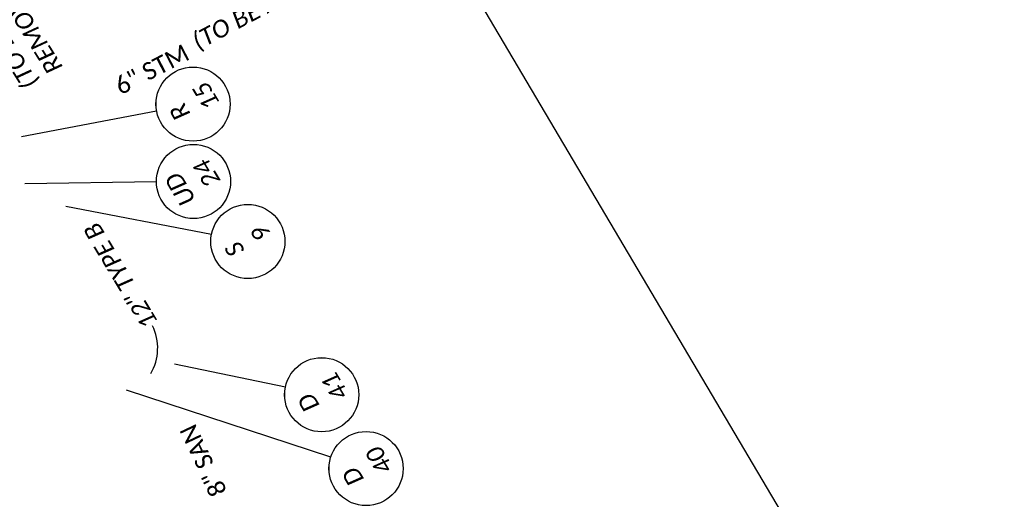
# Model space of a CAD drawing. Header units: feet. Extents: x 2244491 to 2246839, y 594397 to 597597.
# Tile 102 of 115: x 2245624 to 2245784, y 596530 to 596608. Entities that reach past the tile are written whole.
import ezdxf
from ezdxf import colors
from ezdxf.entities.mleader import LeaderData, LeaderLine
from ezdxf.enums import TextEntityAlignment as Align
from ezdxf.math import Vec2, Vec3

# ---------------------------------------------------------------- set-up
doc = ezdxf.new("R2010")
doc.units = ezdxf.units.FT
doc.header["$MEASUREMENT"] = 0
for name, color, linetype in [('DR_P_Text', 7, 'Continuous'), ('DR_X_Text', 7, 'Continuous'), ('TX_P_20', 7, 'Continuous'), ('UT_X_Sanitary_Text', 7, 'Continuous')]:
    doc.layers.add(name, color=color, linetype=linetype)
doc.layers.add('SC_Scratch1', color=7, linetype='Continuous', plot=False)
doc.styles.add('P_Slanted_Normal', font='calibrii.ttf', dxfattribs={"height": 0.14})
doc.styles.add('Slanted-Normal', font='font31.shx', dxfattribs={"height": 0.14})
doc.styles.add('X_Straight_Normal', font='calibril.ttf', dxfattribs={"height": 0.14})

# ---------------------------------------------------------------- blocks, each defined once
blk = doc.blocks.new('*U1044')
blk.add_wipeout([(-0.298, 0.023), (-0.2955, 0.0451), (-0.2906, 0.0699), (-0.2848, 0.0906), (-0.2772, 0.1119), (-0.2675, 0.1334), (-0.2565, 0.1534), (-0.2448, 0.1715), (-0.2336, 0.1865), (-0.2207, 0.2016), (-0.2056, 0.217), (-0.1877, 0.2327), (-0.1718, 0.2446), (-0.1581, 0.2537), (-0.1415, 0.2633), (-0.124, 0.272), (-0.105, 0.2799), (-0.0838, 0.2869), (-0.058, 0.2932), (-0.0359, 0.2967), (-0.0124, 0.2987), (0, 0.2989), (0.0216, 0.2981), (0.0435, 0.2957), (0.0689, 0.2909), (0.0901, 0.285), (0.1109, 0.2776), (0.1354, 0.2665), (0.1535, 0.2565), (0.17, 0.2459), (0.1872, 0.233), (0.2031, 0.2193), (0.2174, 0.2051), (0.2295, 0.1915), (0.2399, 0.1783), (0.253, 0.1592), (0.2635, 0.141), (0.2727, 0.1223), (0.2805, 0.1032), (0.2862, 0.086), (0.2911, 0.0679), (0.2941, 0.053), (0.2965, 0.0374), (0.2983, 0.018), (0.2989, 0), (0.2982, -0.0197), (0.2961, -0.0403), (0.2929, -0.0595), (0.2889, -0.0764), (0.2841, -0.0929), (0.2782, -0.1093), (0.2725, -0.1228), (0.2633, -0.1415), (0.2543, -0.157), (0.2448, -0.1714), (0.232, -0.1884), (0.2205, -0.2018), (0.2114, -0.2113), (0.198, -0.2239), (0.1884, -0.232), (0.1723, -0.2442), (0.1512, -0.2578), (0.1288, -0.2697), (0.1125, -0.2769), (0.0939, -0.2837), (0.0695, -0.2907), (0.0567, -0.2935), (0.0384, -0.2964), (0.0247, -0.2979), (0.0106, -0.2987), (0, -0.2989), (-0.0062, -0.2988), (-0.0176, -0.2984), (-0.0278, -0.2976), (-0.0396, -0.2962), (-0.0516, -0.2944), (-0.0643, -0.2919), (-0.0772, -0.2887), (-0.0923, -0.2843), (-0.1152, -0.2758), (-0.1348, -0.2668), (-0.1505, -0.2582), (-0.168, -0.2472), (-0.1821, -0.237), (-0.1989, -0.2231), (-0.218, -0.2045), (-0.2316, -0.1889), (-0.2458, -0.1701), (-0.2553, -0.1554), (-0.2655, -0.1372), (-0.2748, -0.1176), (-0.2828, -0.0969), (-0.2896, -0.0739), (-0.2939, -0.0542), (-0.297, -0.0333), (-0.2985, -0.0149), (-0.2989, 0)])
at = {"flags": 128}
blk.add_lwpolyline([(0.2005, 0.2232), (1.0013, 1.1148)], dxfattribs=at)
blk.add_circle((0, 0), 0.3)
at = {"style": 'Slanted-Normal', "flags": 8}
for tag, p in [('ITEMTYPE', (0, 0.125)), ('ITEMNUMBER', (0, -0.125))]:
    blk.add_attdef(tag, text='', height=0.14, dxfattribs=at).set_placement(p, align=Align.MIDDLE_CENTER)
blk = doc.blocks.new('*U1093')
blk.add_wipeout([(-0.298, 0.023), (-0.2955, 0.0451), (-0.2906, 0.0699), (-0.2848, 0.0906), (-0.2772, 0.1119), (-0.2675, 0.1334), (-0.2565, 0.1534), (-0.2448, 0.1715), (-0.2336, 0.1865), (-0.2207, 0.2016), (-0.2056, 0.217), (-0.1877, 0.2327), (-0.1718, 0.2446), (-0.1581, 0.2537), (-0.1415, 0.2633), (-0.124, 0.272), (-0.105, 0.2799), (-0.0838, 0.2869), (-0.058, 0.2932), (-0.0359, 0.2967), (-0.0124, 0.2987), (0, 0.2989), (0.0216, 0.2981), (0.0435, 0.2957), (0.0689, 0.2909), (0.0901, 0.285), (0.1109, 0.2776), (0.1354, 0.2665), (0.1535, 0.2565), (0.17, 0.2459), (0.1872, 0.233), (0.2031, 0.2193), (0.2174, 0.2051), (0.2295, 0.1915), (0.2399, 0.1783), (0.253, 0.1592), (0.2635, 0.141), (0.2727, 0.1223), (0.2805, 0.1032), (0.2862, 0.086), (0.2911, 0.0679), (0.2941, 0.053), (0.2965, 0.0374), (0.2983, 0.018), (0.2989, 0), (0.2982, -0.0197), (0.2961, -0.0403), (0.2929, -0.0595), (0.2889, -0.0764), (0.2841, -0.0929), (0.2782, -0.1093), (0.2725, -0.1228), (0.2633, -0.1415), (0.2543, -0.157), (0.2448, -0.1714), (0.232, -0.1884), (0.2205, -0.2018), (0.2114, -0.2113), (0.198, -0.2239), (0.1884, -0.232), (0.1723, -0.2442), (0.1512, -0.2578), (0.1288, -0.2697), (0.1125, -0.2769), (0.0939, -0.2837), (0.0695, -0.2907), (0.0567, -0.2935), (0.0384, -0.2964), (0.0247, -0.2979), (0.0106, -0.2987), (0, -0.2989), (-0.0062, -0.2988), (-0.0176, -0.2984), (-0.0278, -0.2976), (-0.0396, -0.2962), (-0.0516, -0.2944), (-0.0643, -0.2919), (-0.0772, -0.2887), (-0.0923, -0.2843), (-0.1152, -0.2758), (-0.1348, -0.2668), (-0.1505, -0.2582), (-0.168, -0.2472), (-0.1821, -0.237), (-0.1989, -0.2231), (-0.218, -0.2045), (-0.2316, -0.1889), (-0.2458, -0.1701), (-0.2553, -0.1554), (-0.2655, -0.1372), (-0.2748, -0.1176), (-0.2828, -0.0969), (-0.2896, -0.0739), (-0.2939, -0.0542), (-0.297, -0.0333), (-0.2985, -0.0149), (-0.2989, 0)])
at = {"flags": 128}
blk.add_lwpolyline([(0.2268, 0.1963), (1.5412, 1.3339)], dxfattribs=at)
blk.add_circle((0, 0), 0.3)
at = {"style": 'Slanted-Normal', "flags": 8}
for tag, p in [('ITEMTYPE', (0, 0.125)), ('ITEMNUMBER', (0, -0.125))]:
    blk.add_attdef(tag, text='', height=0.14, dxfattribs=at).set_placement(p, align=Align.MIDDLE_CENTER)
blk = doc.blocks.new('*U1094')
blk.add_wipeout([(-0.298, 0.023), (-0.2955, 0.0451), (-0.2906, 0.0699), (-0.2848, 0.0906), (-0.2772, 0.1119), (-0.2675, 0.1334), (-0.2565, 0.1534), (-0.2448, 0.1715), (-0.2336, 0.1865), (-0.2207, 0.2016), (-0.2056, 0.217), (-0.1877, 0.2327), (-0.1718, 0.2446), (-0.1581, 0.2537), (-0.1415, 0.2633), (-0.124, 0.272), (-0.105, 0.2799), (-0.0838, 0.2869), (-0.058, 0.2932), (-0.0359, 0.2967), (-0.0124, 0.2987), (0, 0.2989), (0.0216, 0.2981), (0.0435, 0.2957), (0.0689, 0.2909), (0.0901, 0.285), (0.1109, 0.2776), (0.1354, 0.2665), (0.1535, 0.2565), (0.17, 0.2459), (0.1872, 0.233), (0.2031, 0.2193), (0.2174, 0.2051), (0.2295, 0.1915), (0.2399, 0.1783), (0.253, 0.1592), (0.2635, 0.141), (0.2727, 0.1223), (0.2805, 0.1032), (0.2862, 0.086), (0.2911, 0.0679), (0.2941, 0.053), (0.2965, 0.0374), (0.2983, 0.018), (0.2989, 0), (0.2982, -0.0197), (0.2961, -0.0403), (0.2929, -0.0595), (0.2889, -0.0764), (0.2841, -0.0929), (0.2782, -0.1093), (0.2725, -0.1228), (0.2633, -0.1415), (0.2543, -0.157), (0.2448, -0.1714), (0.232, -0.1884), (0.2205, -0.2018), (0.2114, -0.2113), (0.198, -0.2239), (0.1884, -0.232), (0.1723, -0.2442), (0.1512, -0.2578), (0.1288, -0.2697), (0.1125, -0.2769), (0.0939, -0.2837), (0.0695, -0.2907), (0.0567, -0.2935), (0.0384, -0.2964), (0.0247, -0.2979), (0.0106, -0.2987), (0, -0.2989), (-0.0062, -0.2988), (-0.0176, -0.2984), (-0.0278, -0.2976), (-0.0396, -0.2962), (-0.0516, -0.2944), (-0.0643, -0.2919), (-0.0772, -0.2887), (-0.0923, -0.2843), (-0.1152, -0.2758), (-0.1348, -0.2668), (-0.1505, -0.2582), (-0.168, -0.2472), (-0.1821, -0.237), (-0.1989, -0.2231), (-0.218, -0.2045), (-0.2316, -0.1889), (-0.2458, -0.1701), (-0.2553, -0.1554), (-0.2655, -0.1372), (-0.2748, -0.1176), (-0.2828, -0.0969), (-0.2896, -0.0739), (-0.2939, -0.0542), (-0.297, -0.0333), (-0.2985, -0.0149), (-0.2989, 0)])
at = {"flags": 128}
blk.add_lwpolyline([(0.2034, 0.2205), (0.8244, 0.8936)], dxfattribs=at)
blk.add_circle((0, 0), 0.3)
at = {"style": 'Slanted-Normal', "flags": 8}
for tag, p in [('ITEMTYPE', (0, 0.125)), ('ITEMNUMBER', (0, -0.125))]:
    blk.add_attdef(tag, text='', height=0.14, dxfattribs=at).set_placement(p, align=Align.MIDDLE_CENTER)
blk = doc.blocks.new('*U1180')
blk.add_wipeout([(-0.298, 0.023), (-0.2955, 0.0451), (-0.2906, 0.0699), (-0.2848, 0.0906), (-0.2772, 0.1119), (-0.2675, 0.1334), (-0.2565, 0.1534), (-0.2448, 0.1715), (-0.2336, 0.1865), (-0.2207, 0.2016), (-0.2056, 0.217), (-0.1877, 0.2327), (-0.1718, 0.2446), (-0.1581, 0.2537), (-0.1415, 0.2633), (-0.124, 0.272), (-0.105, 0.2799), (-0.0838, 0.2869), (-0.058, 0.2932), (-0.0359, 0.2967), (-0.0124, 0.2987), (0, 0.2989), (0.0216, 0.2981), (0.0435, 0.2957), (0.0689, 0.2909), (0.0901, 0.285), (0.1109, 0.2776), (0.1354, 0.2665), (0.1535, 0.2565), (0.17, 0.2459), (0.1872, 0.233), (0.2031, 0.2193), (0.2174, 0.2051), (0.2295, 0.1915), (0.2399, 0.1783), (0.253, 0.1592), (0.2635, 0.141), (0.2727, 0.1223), (0.2805, 0.1032), (0.2862, 0.086), (0.2911, 0.0679), (0.2941, 0.053), (0.2965, 0.0374), (0.2983, 0.018), (0.2989, 0), (0.2982, -0.0197), (0.2961, -0.0403), (0.2929, -0.0595), (0.2889, -0.0764), (0.2841, -0.0929), (0.2782, -0.1093), (0.2725, -0.1228), (0.2633, -0.1415), (0.2543, -0.157), (0.2448, -0.1714), (0.232, -0.1884), (0.2205, -0.2018), (0.2114, -0.2113), (0.198, -0.2239), (0.1884, -0.232), (0.1723, -0.2442), (0.1512, -0.2578), (0.1288, -0.2697), (0.1125, -0.2769), (0.0939, -0.2837), (0.0695, -0.2907), (0.0567, -0.2935), (0.0384, -0.2964), (0.0247, -0.2979), (0.0106, -0.2987), (0, -0.2989), (-0.0062, -0.2988), (-0.0176, -0.2984), (-0.0278, -0.2976), (-0.0396, -0.2962), (-0.0516, -0.2944), (-0.0643, -0.2919), (-0.0772, -0.2887), (-0.0923, -0.2843), (-0.1152, -0.2758), (-0.1348, -0.2668), (-0.1505, -0.2582), (-0.168, -0.2472), (-0.1821, -0.237), (-0.1989, -0.2231), (-0.218, -0.2045), (-0.2316, -0.1889), (-0.2458, -0.1701), (-0.2553, -0.1554), (-0.2655, -0.1372), (-0.2748, -0.1176), (-0.2828, -0.0969), (-0.2896, -0.0739), (-0.2939, -0.0542), (-0.297, -0.0333), (-0.2985, -0.0149), (-0.2989, 0)])
at = {"flags": 128}
blk.add_lwpolyline([(0.151, 0.2593), (0.687, 1.1798)], dxfattribs=at)
blk.add_circle((0, 0), 0.3)
at = {"style": 'Slanted-Normal', "flags": 8}
for tag, p in [('ITEMTYPE', (0, 0.125)), ('ITEMNUMBER', (0, -0.125))]:
    blk.add_attdef(tag, text='', height=0.14, dxfattribs=at).set_placement(p, align=Align.MIDDLE_CENTER)
blk = doc.blocks.new('*U1196')
blk.add_wipeout([(-0.298, 0.023), (-0.2955, 0.0451), (-0.2906, 0.0699), (-0.2848, 0.0906), (-0.2772, 0.1119), (-0.2675, 0.1334), (-0.2565, 0.1534), (-0.2448, 0.1715), (-0.2336, 0.1865), (-0.2207, 0.2016), (-0.2056, 0.217), (-0.1877, 0.2327), (-0.1718, 0.2446), (-0.1581, 0.2537), (-0.1415, 0.2633), (-0.124, 0.272), (-0.105, 0.2799), (-0.0838, 0.2869), (-0.058, 0.2932), (-0.0359, 0.2967), (-0.0124, 0.2987), (0, 0.2989), (0.0216, 0.2981), (0.0435, 0.2957), (0.0689, 0.2909), (0.0901, 0.285), (0.1109, 0.2776), (0.1354, 0.2665), (0.1535, 0.2565), (0.17, 0.2459), (0.1872, 0.233), (0.2031, 0.2193), (0.2174, 0.2051), (0.2295, 0.1915), (0.2399, 0.1783), (0.253, 0.1592), (0.2635, 0.141), (0.2727, 0.1223), (0.2805, 0.1032), (0.2862, 0.086), (0.2911, 0.0679), (0.2941, 0.053), (0.2965, 0.0374), (0.2983, 0.018), (0.2989, 0), (0.2982, -0.0197), (0.2961, -0.0403), (0.2929, -0.0595), (0.2889, -0.0764), (0.2841, -0.0929), (0.2782, -0.1093), (0.2725, -0.1228), (0.2633, -0.1415), (0.2543, -0.157), (0.2448, -0.1714), (0.232, -0.1884), (0.2205, -0.2018), (0.2114, -0.2113), (0.198, -0.2239), (0.1884, -0.232), (0.1723, -0.2442), (0.1512, -0.2578), (0.1288, -0.2697), (0.1125, -0.2769), (0.0939, -0.2837), (0.0695, -0.2907), (0.0567, -0.2935), (0.0384, -0.2964), (0.0247, -0.2979), (0.0106, -0.2987), (0, -0.2989), (-0.0062, -0.2988), (-0.0176, -0.2984), (-0.0278, -0.2976), (-0.0396, -0.2962), (-0.0516, -0.2944), (-0.0643, -0.2919), (-0.0772, -0.2887), (-0.0923, -0.2843), (-0.1152, -0.2758), (-0.1348, -0.2668), (-0.1505, -0.2582), (-0.168, -0.2472), (-0.1821, -0.237), (-0.1989, -0.2231), (-0.218, -0.2045), (-0.2316, -0.1889), (-0.2458, -0.1701), (-0.2553, -0.1554), (-0.2655, -0.1372), (-0.2748, -0.1176), (-0.2828, -0.0969), (-0.2896, -0.0739), (-0.2939, -0.0542), (-0.297, -0.0333), (-0.2985, -0.0149), (-0.2989, 0)])
at = {"flags": 128}
blk.add_lwpolyline([(0.1035, 0.2816), (0.488, 1.3269)], dxfattribs=at)
blk.add_circle((0, 0), 0.3)
at = {"style": 'Slanted-Normal', "flags": 8}
for tag, p in [('ITEMTYPE', (0, 0.125)), ('ITEMNUMBER', (0, -0.125))]:
    blk.add_attdef(tag, text='', height=0.14, dxfattribs=at).set_placement(p, align=Align.MIDDLE_CENTER)

msp = doc.modelspace()

# ---------------------------------------------------------------- linework, layer by layer
at = {"layer": 'SC_Scratch1', "color": 2, "flags": 128}
msp.add_lwpolyline([(2245510.407, 596928.788), (2245780.197, 596472.28), (2245934.998, 596100.815), (2246087.996, 595731.047), (2246107.113, 595684.846)], dxfattribs=at)

# ---------------------------------------------------------------- texts
at = {"layer": 'DR_P_Text', "style": 'P_Slanted_Normal'}
msp.add_text('15" TYPE B', height=2.8, rotation=121, dxfattribs=at).set_placement((2245627.958, 596514.887))
at = {"layer": 'DR_P_Text', "insert": (2245651.763, 596604.979), "char_height": 2.8, "width": 37.85958, "attachment_point": 1, "rotation": 28, "style": 'P_Slanted_Normal'}
msp.add_mtext('(TO BE ABANDONED)', dxfattribs=at)
at = {"layer": 'DR_P_Text', "insert": (2245624.945, 596595.881), "char_height": 2.8, "attachment_point": 1, "rotation": 122, "style": 'P_Slanted_Normal'}
msp.add_mtext('(TO BE \\PREMOVED)', dxfattribs=at)
at = {"layer": 'DR_X_Text', "insert": (2245650.644, 596603.669), "char_height": 2.8, "attachment_point": 3, "rotation": 27.55954, "style": 'X_Straight_Normal'}
msp.add_mtext('6" STM', dxfattribs=at)
at = {"layer": 'UT_X_Sanitary_Text', "style": 'X_Straight_Normal'}
msp.add_text('8" SAN', height=2.8, rotation=115.4114, dxfattribs=at).set_placement((2245657.817, 596531.168))

# ---------------------------------------------------------------- leaders
at = {"layer": 'TX_P_20'}
ml = msp.add_multileader_mtext('Standard', dxfattribs=at)
ml.set_content('{\\fOHDOTSymbols|b0|i1|c186|p2;\ue0a4} CONST. VALLEY VIEW ROAD', color=256, style='P_Slanted_Normal')
ml.set_leader_properties()
ml.build(insert=Vec2(0, 0))
ml.multileader.update_dxf_attribs({"dogleg_length": 0.3, "arrow_head_size": 3.6, "scale": 20})
ctx = ml.context
ctx.base_point, ctx.scale, ctx.char_height, ctx.arrow_head_size, ctx.landing_gap_size, ctx.plane_origin, ctx.plane_x_axis, ctx.plane_y_axis = Vec3(2245809.16, 596109.387), 20, 2.8, 3.6, 1.8, Vec3(2245838.593, 596076.158), Vec3(-0.3823329, 0.9240246), Vec3(-0.9240246, -0.3823329)
notes = []
notes.append((ctx, [(0, (1, 1, 0), (2245811.454, 596103.843), (-0.3823329, 0.9240246), 6, [(0, [(2245809.124, 596095.087)], 0, [])])]))
ctx.mtext.insert, ctx.mtext.text_direction, ctx.mtext.rotation, ctx.mtext.width, ctx.mtext.defined_height, ctx.mtext.flow_direction = Vec3(2245807.159, 596110.508), Vec3(-0.3823329, 0.9240246), 1.9631161, 46.19277, 7.944, 5
ml = msp.add_multileader_mtext('Standard', dxfattribs=at)
ml.set_content('{\\fOHDOTSymbols|b0|i1|c186|p2;\ue0a4} CONST. VALLEY VIEW ROAD', color=256, style='P_Slanted_Normal')
ml.set_leader_properties()
ml.build(insert=Vec2(0, 0))
ml.multileader.update_dxf_attribs({"dogleg_length": 0.3, "arrow_head_size": 3.6, "scale": 20})
ctx = ml.context
ctx.base_point, ctx.scale, ctx.char_height, ctx.arrow_head_size, ctx.landing_gap_size, ctx.plane_origin, ctx.plane_x_axis, ctx.plane_y_axis = Vec3(2245924.619, 595842.353), 20, 2.8, 3.6, 1.8, Vec3(2245951.206, 595807.01), Vec3(-0.3823329, 0.9240246), Vec3(-0.9240246, -0.3823329)
notes.append((ctx, [(0, (1, 1, 0), (2245926.913, 595836.809), (-0.3823329, 0.9240246), 6, [(0, [(2245921.515, 595829.975)], 0, [])])]))
ctx.mtext.insert, ctx.mtext.text_direction, ctx.mtext.rotation, ctx.mtext.width, ctx.mtext.defined_height, ctx.mtext.flow_direction = Vec3(2245922.619, 595843.473), Vec3(-0.3823329, 0.9240246), 1.9631161, 46.19277, 7.944, 5
ml = msp.add_multileader_mtext('Standard', dxfattribs=at)
ml.set_content('{\\fOHDOTSymbols|b0|i1|c186|p2;\ue0a4} CONST. VALLEY\\PVIEW ROAD', color=256, style='P_Slanted_Normal')
ml.set_leader_properties()
ml.build(insert=Vec2(0, 0))
ml.multileader.update_dxf_attribs({"dogleg_length": 0.3, "arrow_head_size": 3.6, "scale": 20})
ctx = ml.context
ctx.base_point, ctx.scale, ctx.char_height, ctx.arrow_head_size, ctx.landing_gap_size, ctx.plane_origin, ctx.plane_x_axis, ctx.plane_y_axis = Vec3(2245511.206, 596608.678), 20, 2.8, 3.6, 1.8, Vec3(2245570.134, 596681.186), Vec3(-0.509109, 0.8607021), Vec3(-0.8607021, -0.509109)
ctx.text_align_type = 2
notes.append((ctx, [(1, (1, 1, 0), (2245492.581, 596640.166), (0.509109, -0.8607021), 1.919, [(0, [(2245538.293, 596681.007)], 0, [])])]))
ctx.mtext.insert, ctx.mtext.text_direction, ctx.mtext.rotation, ctx.mtext.width, ctx.mtext.defined_height, ctx.mtext.alignment, ctx.mtext.flow_direction = Vec3(2245493.252, 596636.242), Vec3(-0.509109, 0.8607021), 2.1049456, 46.19277, 7.944, 3, 5
for ctx, leaders in notes:
    for number, flags, end, landing, length, lines in leaders:
        leader = LeaderData()
        leader.index, (leader.has_last_leader_line, leader.has_dogleg_vector, leader.attachment_direction) = number, flags
        leader.last_leader_point, leader.dogleg_vector, leader.dogleg_length = Vec3(end), Vec3(landing), length
        for number, points, colour, breaks in lines:
            line = LeaderLine()
            line.index, line.vertices, line.color, line.breaks = number, Vec3.list(points), colors.encode_raw_color(colour), breaks
            leader.lines.append(line)
        ctx.leaders.append(leader)

# ---------------------------------------------------------------- next in the draw order: block references
ref = msp.add_blockref('*U1044', (2245661.135, 596571.592), dxfattribs=dict(at, xscale=20.00000000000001, yscale=20.00000000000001, zscale=20.00000000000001, rotation=121))
ref.add_attrib('ITEMTYPE', 'S', dxfattribs={"layer": '0', "height": 2.8, "rotation": 121, "style": 'P_Slanted_Normal'}).set_placement((2245658.992, 596570.305), align=Align.MIDDLE_CENTER)
ref.add_attrib('ITEMNUMBER', '9', dxfattribs={"layer": '0', "height": 2.8, "rotation": 121, "style": 'P_Slanted_Normal'}).set_placement((2245663.277, 596572.88), align=Align.MIDDLE_CENTER)

# ---------------------------------------------------------------- next in the draw order: block references
ref = msp.add_blockref('*U1093', (2245680.262, 596534.823, 1043.397), dxfattribs=dict(at, xscale=20.00000000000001, yscale=20.00000000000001, zscale=20.00000000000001, rotation=121))
ref.add_attrib('ITEMTYPE', 'D', dxfattribs={"layer": '0', "height": 2.8, "rotation": 121, "style": 'P_Slanted_Normal'}).set_placement((2245678.119, 596533.535, 1043.397), align=Align.MIDDLE_CENTER)
ref.add_attrib('ITEMNUMBER', '40', dxfattribs={"layer": '0', "height": 2.8, "rotation": 121, "style": 'P_Slanted_Normal'}).set_placement((2245682.404, 596536.11, 1043.397), align=Align.MIDDLE_CENTER)

# ---------------------------------------------------------------- next in the draw order: linework, layer by layer
at = {"layer": 'DR_P_Text'}
msp.add_arc((2245638.329, 596554.341), 8.216, 329.63897, 26.01057, dxfattribs=at)

# ---------------------------------------------------------------- next in the draw order: block references
at = {"layer": 'TX_P_20'}
ref = msp.add_blockref('*U1094', (2245673.078, 596546.78, 1042), dxfattribs=dict(at, xscale=20.00000000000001, yscale=20.00000000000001, zscale=20.00000000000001, rotation=121))
ref.add_attrib('ITEMTYPE', 'D', dxfattribs={"layer": '0', "height": 2.8, "rotation": 121, "style": 'P_Slanted_Normal'}).set_placement((2245670.935, 596545.492, 1042), align=Align.MIDDLE_CENTER)
ref.add_attrib('ITEMNUMBER', '41', dxfattribs={"layer": '0', "height": 2.8, "rotation": 121, "style": 'P_Slanted_Normal'}).set_placement((2245675.221, 596548.067, 1042), align=Align.MIDDLE_CENTER)

# ---------------------------------------------------------------- next in the draw order: texts
at = {"layer": 'DR_P_Text', "style": 'P_Slanted_Normal'}
msp.add_text('12" TYPE B', height=2.8, rotation=121, dxfattribs=at).set_placement((2245646.7, 596558.538))

# ---------------------------------------------------------------- next in the draw order: leaders
at = {"layer": 'TX_P_20'}
ml = msp.add_multileader_mtext('Standard', dxfattribs=at)
ml.set_content('CONSTRUCTION \\PLIMITS', color=256, style='P_Slanted_Normal')
ml.set_leader_properties()
ml.build(insert=Vec2(0, 0))
ml.multileader.update_dxf_attribs({"dogleg_length": 0.3, "arrow_head_size": 3.6, "scale": 20})
ctx = ml.context
ctx.base_point, ctx.scale, ctx.char_height, ctx.arrow_head_size, ctx.landing_gap_size, ctx.plane_origin, ctx.plane_x_axis, ctx.plane_y_axis = Vec3(2245767.479, 596409.334), 20, 2.8, 3.6, 1.8, Vec3(2245750.87, 596332.66), Vec3(-0.3823329, 0.9240246), Vec3(-0.9240246, -0.3823329)
notes = []
notes.append((ctx, [(0, (1, 1, 0), (2245769.773, 596403.79), (-0.3823329, 0.9240246), 6, [(0, [(2245741.408, 596379.726)], 0, [])])]))
ctx.mtext.insert, ctx.mtext.text_direction, ctx.mtext.rotation, ctx.mtext.width, ctx.mtext.defined_height, ctx.mtext.flow_direction = Vec3(2245765.478, 596410.454), Vec3(-0.3823329, 0.9240246), 1.9631161, 46.19277, 7.944, 5
ml = msp.add_multileader_mtext('Standard', dxfattribs=at)
ml.set_content('CONSTRUCTION \\PLIMITS', color=256, style='P_Slanted_Normal')
ml.set_leader_properties()
ml.build(insert=Vec2(0, 0))
ml.multileader.update_dxf_attribs({"dogleg_length": 0.3, "arrow_head_size": 3.6, "scale": 20})
ctx = ml.context
ctx.base_point, ctx.scale, ctx.char_height, ctx.arrow_head_size, ctx.landing_gap_size, ctx.plane_origin, ctx.plane_x_axis, ctx.plane_y_axis = Vec3(2245615.297, 596355.614), 20, 2.8, 3.6, 1.8, Vec3(2245615.584, 596286.259), Vec3(-0.3823329, 0.9240246), Vec3(-0.9240246, -0.3823329)
notes.append((ctx, [(0, (1, 1, 0), (2245617.591, 596350.07), (-0.3823329, 0.9240246), 6, [(0, [(2245651.148, 596371.899)], 0, [])])]))
ctx.mtext.insert, ctx.mtext.text_direction, ctx.mtext.rotation, ctx.mtext.width, ctx.mtext.defined_height, ctx.mtext.flow_direction = Vec3(2245613.296, 596356.734), Vec3(-0.3823329, 0.9240246), 1.9631161, 46.19277, 7.944, 5
ml = msp.add_multileader_mtext('Standard', dxfattribs=at)
ml.set_content('{\\fOHDOTSymbols|b0|i1|c186|p2;\ue0a4} R/W VALLEY VIEW ROAD', color=256, style='P_Slanted_Normal')
ml.set_leader_properties()
ml.build(insert=Vec2(0, 0))
ml.multileader.update_dxf_attribs({"dogleg_length": 0.3, "arrow_head_size": 3.6, "scale": 20})
ctx = ml.context
ctx.base_point, ctx.scale, ctx.char_height, ctx.arrow_head_size, ctx.landing_gap_size, ctx.plane_origin, ctx.plane_x_axis, ctx.plane_y_axis = Vec3(2245741.334, 596287.693), 20, 2.8, 3.6, 1.8, Vec3(2245770.075, 596263.985), Vec3(-0.3823329, 0.9240246), Vec3(-0.9240246, -0.3823329)
notes.append((ctx, [(0, (1, 1, 0), (2245743.628, 596282.149), (-0.3823329, 0.9240246), 6, [(0, [(2245744.204, 596274.22)], 0, [])])]))
ctx.mtext.insert, ctx.mtext.text_direction, ctx.mtext.rotation, ctx.mtext.width, ctx.mtext.defined_height, ctx.mtext.flow_direction = Vec3(2245739.333, 596288.813), Vec3(-0.3823329, 0.9240246), 1.9631161, 46.19277, 7.944, 5
ml = msp.add_multileader_mtext('Standard', dxfattribs=at)
ml.set_content('CONSTRUCTION \\PLIMITS', color=256, style='P_Slanted_Normal')
ml.set_leader_properties()
ml.build(insert=Vec2(0, 0))
ml.multileader.update_dxf_attribs({"dogleg_length": 0.3, "arrow_head_size": 3.6, "scale": 20})
ctx = ml.context
ctx.base_point, ctx.scale, ctx.char_height, ctx.arrow_head_size, ctx.landing_gap_size, ctx.plane_origin, ctx.plane_x_axis, ctx.plane_y_axis = Vec3(2245871.334, 596100.935), 20, 2.8, 3.6, 1.8, Vec3(2245861.244, 596029.385), Vec3(-0.3823329, 0.9240246), Vec3(-0.9240246, -0.3823329)
notes.append((ctx, [(0, (1, 1, 0), (2245873.628, 596095.39), (-0.3823329, 0.9240246), 6, [(0, [(2245856.398, 596081.533)], 0, [])])]))
ctx.mtext.insert, ctx.mtext.text_direction, ctx.mtext.rotation, ctx.mtext.width, ctx.mtext.defined_height, ctx.mtext.flow_direction = Vec3(2245869.333, 596102.055), Vec3(-0.3823329, 0.9240246), 1.9631161, 46.19277, 7.944, 5
ml = msp.add_multileader_mtext('Standard', dxfattribs=at)
ml.set_content('CONSTRUCTION \\PLIMITS', color=256, style='P_Slanted_Normal')
ml.set_leader_properties()
ml.build(insert=Vec2(0, 0))
ml.multileader.update_dxf_attribs({"dogleg_length": 0.3, "arrow_head_size": 3.6, "scale": 20})
ctx = ml.context
ctx.base_point, ctx.scale, ctx.char_height, ctx.arrow_head_size, ctx.landing_gap_size, ctx.plane_origin, ctx.plane_x_axis, ctx.plane_y_axis = Vec3(2245775.851, 596049.493), 20, 2.8, 3.6, 1.8, Vec3(2245762.405, 595986.828), Vec3(-0.3823329, 0.9240246), Vec3(-0.9240246, -0.3823329)
notes.append((ctx, [(0, (1, 1, 0), (2245777.231, 596046.16), (-0.3823329, 0.9240246), 3.607, [(0, [(2245795.617, 596049.48)], 0, [])])]))
ctx.mtext.insert, ctx.mtext.text_direction, ctx.mtext.rotation, ctx.mtext.width, ctx.mtext.defined_height, ctx.mtext.flow_direction = Vec3(2245773.851, 596050.613), Vec3(-0.3823329, 0.9240246), 1.9631161, 46.19277, 7.944, 5
ml = msp.add_multileader_mtext('Standard', dxfattribs=at)
ml.set_content('CURVE 3', color=256, style='P_Slanted_Normal')
ml.set_leader_properties()
ml.build(insert=Vec2(0, 0))
ml.multileader.update_dxf_attribs({"dogleg_length": 0.36, "arrow_head_size": 3.6, "scale": 20})
ctx = ml.context
ctx.base_point, ctx.scale, ctx.char_height, ctx.arrow_head_size, ctx.landing_gap_size, ctx.plane_origin, ctx.plane_x_axis, ctx.plane_y_axis = Vec3(2245444.788, 596818.378), 20, 2.8, 3.6, 1.8, Vec3(2245423.989, 596680.313), Vec3(-0.5150381, 0.8571673), Vec3(-0.8571673, -0.5150381)
ctx.text_align_type = 2
notes.append((ctx, [(1, (1, 1, 0), (2245433.938, 596836.436), (0.5150381, -0.8571673), 2.457, [(0, [(2245428.135, 596830.788)], 0, [])])]))
ctx.mtext.insert, ctx.mtext.text_direction, ctx.mtext.rotation, ctx.mtext.width, ctx.mtext.alignment, ctx.mtext.flow_direction = Vec3(2245434.912, 596832.056), Vec3(-0.5150381, 0.8571673), 2.1118484, 21.80755, 3, 5
ml = msp.add_multileader_mtext('Standard', dxfattribs=at)
ml.set_content('BENCHMARK #6', color=256, style='P_Slanted_Normal')
ml.set_leader_properties()
ml.build(insert=Vec2(0, 0))
ml.multileader.update_dxf_attribs({"dogleg_length": 0.3, "arrow_head_size": 3.6, "scale": 20})
ctx = ml.context
ctx.base_point, ctx.scale, ctx.char_height, ctx.arrow_head_size, ctx.landing_gap_size, ctx.plane_origin, ctx.plane_x_axis, ctx.plane_y_axis = Vec3(2246025.82, 595757.093), 20, 2.8, 3.6, 1.8, Vec3(2246039.487, 595683.446), Vec3(-0.3823329, 0.9240246), Vec3(-0.9240246, -0.3823329)
notes.append((ctx, [(0, (1, 1, 0), (2246028.114, 595751.549), (-0.3823329, 0.9240246), 6, [(0, [(2246006.135, 595706.259), (2246006.268, 595725.966)], 0, [])])]))
ctx.mtext.insert, ctx.mtext.text_direction, ctx.mtext.rotation, ctx.mtext.width, ctx.mtext.defined_height, ctx.mtext.flow_direction = Vec3(2246023.819, 595758.213), Vec3(-0.3823329, 0.9240246), 1.9631161, 46.19277, 7.944, 5
ml = msp.add_multileader_mtext('Standard', dxfattribs=at)
ml.set_content('MASONRY COLLAR \\PPER DM-1.1', color=256, style='P_Slanted_Normal')
ml.set_leader_properties()
ml.build(insert=Vec2(0, 0))
ml.multileader.update_dxf_attribs({"dogleg_length": 0.36, "arrow_head_size": 3.6, "scale": 20})
ctx = ml.context
ctx.base_point, ctx.scale, ctx.char_height, ctx.arrow_head_size, ctx.landing_gap_size, ctx.plane_origin, ctx.plane_x_axis, ctx.plane_y_axis = Vec3(2245724.686, 596225.169), 20, 2.8, 3.6, 1.8, Vec3(2245756.822, 596157.378), Vec3(-0.3746066, 0.9271839), Vec3(-0.9271839, -0.3746066)
ctx.text_align_type = 1
notes.append((ctx, [(0, (1, 1, 0), (2245725.992, 596221.936), (-0.3746066, 0.9271839), 3.487, [(1, [(2245737.598, 596218.542)], 0, [])])]))
ctx.mtext.insert, ctx.mtext.text_direction, ctx.mtext.rotation, ctx.mtext.width, ctx.mtext.defined_height, ctx.mtext.alignment, ctx.mtext.flow_direction = Vec3(2245716.495, 596241.679), Vec3(-0.3746066, 0.9271839), 1.9547688, 34.18803, 7.944, 2, 5
ml = msp.add_multileader_mtext('Standard', dxfattribs=at)
ml.set_content('MASONRY COLLAR \\PPER DM-1.1', color=256, style='P_Slanted_Normal')
ml.set_leader_properties()
ml.build(insert=Vec2(0, 0))
ml.multileader.update_dxf_attribs({"dogleg_length": 0.36, "arrow_head_size": 3.6, "scale": 20})
ctx = ml.context
ctx.base_point, ctx.scale, ctx.char_height, ctx.arrow_head_size, ctx.landing_gap_size, ctx.plane_origin, ctx.plane_x_axis, ctx.plane_y_axis = Vec3(2245688.106, 596224.636), 20, 2.8, 3.6, 1.8, Vec3(2245713.684, 596210.953), Vec3(-0.3746066, 0.9271839), Vec3(-0.9271839, -0.3746066)
ctx.text_align_type = 1
notes.append((ctx, [(1, (1, 1, 0), (2245673.033, 596261.944), (0.3746066, -0.9271839), 3.487, [(1, [(2245694.46, 596272.118)], 0, [])])]))
ctx.mtext.insert, ctx.mtext.text_direction, ctx.mtext.rotation, ctx.mtext.width, ctx.mtext.defined_height, ctx.mtext.alignment, ctx.mtext.flow_direction = Vec3(2245679.915, 596241.146), Vec3(-0.3746066, 0.9271839), 1.9547688, 34.18803, 7.944, 2, 5
for ctx, leaders in notes:
    for number, flags, end, landing, length, lines in leaders:
        leader = LeaderData()
        leader.index, (leader.has_last_leader_line, leader.has_dogleg_vector, leader.attachment_direction) = number, flags
        leader.last_leader_point, leader.dogleg_vector, leader.dogleg_length = Vec3(end), Vec3(landing), length
        for number, points, colour, breaks in lines:
            line = LeaderLine()
            line.index, line.vertices, line.color, line.breaks = number, Vec3.list(points), colors.encode_raw_color(colour), breaks
            leader.lines.append(line)
        ctx.leaders.append(leader)

# ---------------------------------------------------------------- next in the draw order: block references
ref = msp.add_blockref('*U1180', (2245652.334, 596581.308), dxfattribs=dict(at, xscale=20.00000000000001, yscale=20.00000000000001, zscale=20.00000000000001, rotation=121))
ref.add_attrib('ITEMTYPE', 'UD', dxfattribs={"layer": '0', "height": 2.8, "rotation": 121, "style": 'P_Slanted_Normal'}).set_placement((2245650.191, 596580.021), align=Align.MIDDLE_CENTER)
ref.add_attrib('ITEMNUMBER', '24', dxfattribs={"layer": '0', "height": 2.8, "rotation": 121, "style": 'P_Slanted_Normal'}).set_placement((2245654.477, 596582.596), align=Align.MIDDLE_CENTER)

# ---------------------------------------------------------------- next in the draw order: block references
ref = msp.add_blockref('*U1196', (2245652.261, 596593.833), dxfattribs=dict(at, xscale=20.00000000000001, yscale=20.00000000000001, zscale=20.00000000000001, rotation=121))
ref.add_attrib('ITEMTYPE', 'R', dxfattribs={"layer": '0', "height": 2.8, "rotation": 121, "style": 'P_Slanted_Normal'}).set_placement((2245650.118, 596592.546), align=Align.MIDDLE_CENTER)
ref.add_attrib('ITEMNUMBER', '15', dxfattribs={"layer": '0', "height": 2.8, "rotation": 121, "style": 'P_Slanted_Normal'}).set_placement((2245654.404, 596595.121), align=Align.MIDDLE_CENTER)

# ---------------------------------------------------------------- next in the draw order: leaders
ml = msp.add_multileader_mtext('Standard', dxfattribs=at)
ml.set_content(' PROPOSED UTILITY POLE BY OWNER', color=256, style='P_Slanted_Normal')
ml.set_leader_properties()
ml.build(insert=Vec2(0, 0))
ml.multileader.update_dxf_attribs({"dogleg_length": 0.36, "arrow_head_size": 3.6, "scale": 20})
ctx = ml.context
ctx.base_point, ctx.scale, ctx.char_height, ctx.arrow_head_size, ctx.landing_gap_size, ctx.plane_origin, ctx.plane_x_axis, ctx.plane_y_axis = Vec3(2245749.548, 596320.455), 20, 2.8, 3.6, 1.8, Vec3(2245682.19, 596338.292), Vec3(-0.3746066, 0.9271839), Vec3(-0.9271839, -0.3746066)
notes = []
notes.append((ctx, [(0, (1, 1, 0), (2245751.159, 596316.466), (-0.3746066, 0.9271839), 4.301, [(0, [(2245759.056, 596310.171)], 0, [])])]))
ctx.mtext.insert, ctx.mtext.text_direction, ctx.mtext.rotation, ctx.mtext.width, ctx.mtext.defined_height, ctx.mtext.flow_direction = Vec3(2245747.556, 596321.591), Vec3(-0.3746066, 0.9271839), 1.9547688, 40.41338, 8.581, 5
ml = msp.add_multileader_mtext('Standard', dxfattribs=at)
ml.set_content('UTILITY POLE REMOVED\\PBY OWNER', color=256, style='P_Slanted_Normal')
ml.set_leader_properties()
ml.build(insert=Vec2(0, 0))
ml.multileader.update_dxf_attribs({"dogleg_length": 0.36, "arrow_head_size": 3.6, "scale": 20})
ctx = ml.context
ctx.base_point, ctx.scale, ctx.char_height, ctx.arrow_head_size, ctx.landing_gap_size, ctx.plane_origin, ctx.plane_x_axis, ctx.plane_y_axis = Vec3(2245709.521, 596227.408, 1045.795), 20, 2.8, 3.6, 1.8, Vec3(2245699.677, 596198.781, 1045.795), Vec3(-0.3746066, 0.9271839), Vec3(-0.9271839, -0.3746066)
notes.append((ctx, [(0, (1, 1, 0), (2245711.132, 596223.42, 1045.795), (-0.3746066, 0.9271839), 4.301, [(0, [(2245727.72, 596213.785, 1045.795)], 0, [])])]))
ctx.mtext.insert, ctx.mtext.text_direction, ctx.mtext.rotation, ctx.mtext.width, ctx.mtext.defined_height, ctx.mtext.flow_direction = Vec3(2245707.529, 596228.545, 1045.795), Vec3(-0.3746066, 0.9271839), 1.9547688, 40.41338, 8.581, 5
ml = msp.add_multileader_mtext('Standard', dxfattribs=at)
ml.set_content(' PROPOSED UTILITY POLE BY OWNER', color=256, style='P_Slanted_Normal')
ml.set_leader_properties()
ml.build(insert=Vec2(0, 0))
ml.multileader.update_dxf_attribs({"dogleg_length": 0.36, "arrow_head_size": 3.6, "scale": 20})
ctx = ml.context
ctx.base_point, ctx.scale, ctx.char_height, ctx.arrow_head_size, ctx.landing_gap_size, ctx.plane_origin, ctx.plane_x_axis, ctx.plane_y_axis = Vec3(2245864.849, 596222.155), 20, 2.8, 3.6, 1.8, Vec3(2245834.635, 596256.521), Vec3(-0.3746066, 0.9271839), Vec3(-0.9271839, -0.3746066)
notes.append((ctx, [(0, (1, 1, 0), (2245866.46, 596218.167), (-0.3746066, 0.9271839), 4.301, [(0, [(2245855.015, 596214.371)], 0, [])])]))
ctx.mtext.insert, ctx.mtext.text_direction, ctx.mtext.rotation, ctx.mtext.width, ctx.mtext.defined_height, ctx.mtext.flow_direction = Vec3(2245862.858, 596223.292), Vec3(-0.3746066, 0.9271839), 1.9547688, 40.41338, 8.581, 5
ml = msp.add_multileader_mtext('Standard', dxfattribs=at)
ml.set_content('UTILITY POLE REMOVED BY OWNER', color=256, style='P_Slanted_Normal')
ml.set_leader_properties()
ml.build(insert=Vec2(0, 0))
ml.multileader.update_dxf_attribs({"dogleg_length": 0.36, "arrow_head_size": 3.6, "scale": 20})
ctx = ml.context
ctx.base_point, ctx.scale, ctx.char_height, ctx.arrow_head_size, ctx.landing_gap_size, ctx.plane_origin, ctx.plane_x_axis, ctx.plane_y_axis = Vec3(2245779.259, 596336.891), 20, 2.8, 3.6, 1.8, Vec3(2245730, 596250.968), Vec3(-0.3746066, 0.9271839), Vec3(-0.9271839, -0.3746066)
notes.append((ctx, [(0, (1, 1, 0), (2245780.871, 596332.903), (-0.3746066, 0.9271839), 4.301, [(0, [(2245774.437, 596270.347)], 0, [])])]))
ctx.mtext.insert, ctx.mtext.text_direction, ctx.mtext.rotation, ctx.mtext.width, ctx.mtext.defined_height, ctx.mtext.flow_direction = Vec3(2245777.268, 596338.028), Vec3(-0.3746066, 0.9271839), 1.9547688, 30.24833, 7.944, 5
for ctx, leaders in notes:
    for number, flags, end, landing, length, lines in leaders:
        leader = LeaderData()
        leader.index, (leader.has_last_leader_line, leader.has_dogleg_vector, leader.attachment_direction) = number, flags
        leader.last_leader_point, leader.dogleg_vector, leader.dogleg_length = Vec3(end), Vec3(landing), length
        for number, points, colour, breaks in lines:
            line = LeaderLine()
            line.index, line.vertices, line.color, line.breaks = number, Vec3.list(points), colors.encode_raw_color(colour), breaks
            leader.lines.append(line)
        ctx.leaders.append(leader)

doc.saveas('drawing.dxf')
